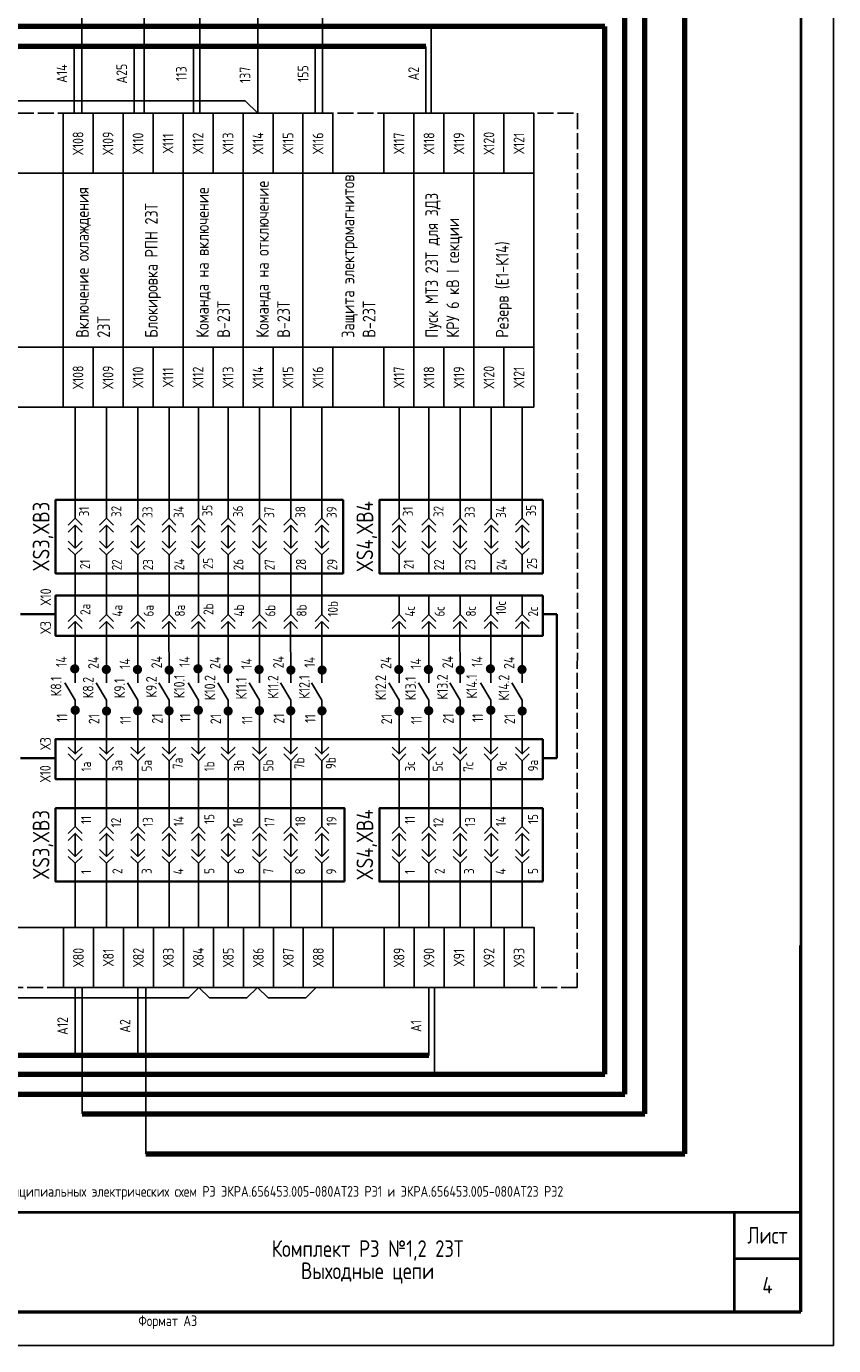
# Model space of a CAD drawing. Header units: millimetres. Extents: x 616 to 6196, y 2487 to 5711.
# Tile 12 of 46: x 2648 to 2769, y 3305 to 3503. Entities that reach past the tile are written whole.
import ezdxf

# ---------------------------------------------------------------- set-up
doc = ezdxf.new("R2010")
doc.units = ezdxf.units.MM
doc.linetypes.add('ACAD_ISO02W100', pattern=[15, 12, -3])
doc.layers.add('основная 0.5', color=7, linetype='Continuous', lineweight=50)
doc.styles.add('SIMPLEX', font='GOST.ttf', dxfattribs={"height": 5})

msp = doc.modelspace()

# ---------------------------------------------------------------- hatches: boundary and pattern name
for points in [[(2655.04, 3407.62, 1), (2655.04, 3406.23, 1)], [(2673.53, 3407.62, 1), (2673.53, 3406.23, 1)], [(2717.41, 3407.62, 1), (2717.41, 3406.23, 1)], [(2659.78, 3407.52, 1), (2659.78, 3406.13, 1)], [(2664.45, 3407.52, 1), (2664.45, 3406.12, 1)], [(2669.21, 3407.43, 1), (2669.21, 3406.04, 1)], [(2678.04, 3407.52, 1), (2678.04, 3406.13, 1)], [(2682.7, 3407.52, 1), (2682.7, 3406.12, 1)], [(2687.47, 3407.43, 1), (2687.47, 3406.04, 1)], [(2692.16, 3407.43, 1), (2692.16, 3406.04, 1)], [(2703.66, 3407.52, 1), (2703.66, 3406.13, 1)], [(2708.11, 3407.52, 1), (2708.11, 3406.12, 1)], [(2712.87, 3407.43, 1), (2712.87, 3406.04, 1)], [(2722.15, 3407.52, 1), (2722.15, 3406.13, 1)], [(2655.11, 3401.41, 1), (2655.11, 3400.01, 1)], [(2659.81, 3401.28, 1), (2659.81, 3399.89, 1)], [(2664.49, 3401.34, 1), (2664.49, 3399.94, 1)], [(2669.19, 3401.32, 1), (2669.19, 3399.92, 1)], [(2673.59, 3401.41, 1), (2673.59, 3400.01, 1)], [(2678.06, 3401.28, 1), (2678.06, 3399.89, 1)], [(2682.75, 3401.34, 1), (2682.75, 3399.94, 1)], [(2687.45, 3401.32, 1), (2687.45, 3399.92, 1)], [(2692.14, 3401.32, 1), (2692.14, 3399.92, 1)], [(2703.69, 3401.28, 1), (2703.69, 3399.89, 1)], [(2708.15, 3401.34, 1), (2708.15, 3399.94, 1)], [(2712.85, 3401.32, 1), (2712.85, 3399.92, 1)], [(2717.47, 3401.41, 1), (2717.47, 3400.01, 1)], [(2722.18, 3401.28, 1), (2722.18, 3399.89, 1)]]:
    msp.add_hatch(color=256).paths.add_polyline_path(points)

# ---------------------------------------------------------------- linework, layer by layer
for p, q in [((2768.9, 3305.35), (2768.9, 3602.4)), ((2768.9, 3305.35), (2768.9, 3602.4)), ((2673.83, 3490.31), (2673.83, 3518.31)), ((2682.5, 3490.31), (2682.5, 3518.31)), ((2692.21, 3490.31), (2692.21, 3518.31)), ((2665.44, 3490.31), (2665.44, 3515.31)), ((2656.11, 3490.31), (2656.11, 3509.31)), ((2708.5, 3490.31), (2708.5, 3503.31)), ((2579.21, 3492.19), (2680.62, 3492.19)), ((2680.62, 3492.19), (2682.5, 3490.31)), ((2653.29, 3481.31), (2645.59, 3481.31)), ((2678.16, 3481.31), (2671.29, 3481.31)), ((2653.29, 3455.19), (2645.59, 3455.19)), ((2678.16, 3455.19), (2671.29, 3455.19)), ((2653.29, 3446.19), (2645.59, 3446.19)), ((2655.12, 3446.19), (2655.12, 3431.24)), ((2659.81, 3446.19), (2659.81, 3431.24)), ((2664.5, 3446.19), (2664.5, 3431.24)), ((2669.19, 3446.19), (2669.19, 3431.24)), ((2677.28, 3446.19), (2670.42, 3446.19)), ((2673.6, 3446.19), (2673.6, 3431.24)), ((2678.07, 3446.19), (2678.07, 3431.24)), ((2682.76, 3446.19), (2682.76, 3431.24)), ((2687.44, 3446.19), (2687.44, 3431.24)), ((2692.14, 3446.19), (2692.14, 3431.24)), ((2703.7, 3446.19), (2703.7, 3431.24)), ((2708.16, 3446.19), (2708.16, 3431.24)), ((2712.86, 3446.19), (2712.86, 3431.24)), ((2717.54, 3446.19), (2717.54, 3431.24)), ((2722.18, 3446.19), (2722.18, 3431.24)), ((2655.12, 3432.27), (2655.12, 3429.52)), ((2659.81, 3432.27), (2659.81, 3429.52)), ((2664.5, 3432.27), (2664.5, 3429.52)), ((2669.19, 3432.27), (2669.19, 3429.52)), ((2673.6, 3432.27), (2673.6, 3429.52)), ((2678.07, 3432.27), (2678.07, 3429.52)), ((2682.76, 3432.27), (2682.76, 3429.52)), ((2687.44, 3432.27), (2687.44, 3429.52)), ((2692.14, 3432.27), (2692.14, 3429.52)), ((2703.7, 3432.27), (2703.7, 3429.52)), ((2708.16, 3432.27), (2708.16, 3429.52)), ((2712.86, 3432.27), (2712.86, 3429.52)), ((2717.54, 3432.27), (2717.54, 3429.52)), ((2722.18, 3432.27), (2722.18, 3429.52)), ((2655.12, 3428.48), (2655.12, 3425.04)), ((2659.81, 3428.48), (2659.81, 3425.04)), ((2664.5, 3428.48), (2664.5, 3425.04)), ((2669.19, 3428.48), (2669.19, 3425.04)), ((2673.6, 3428.48), (2673.6, 3425.04)), ((2678.07, 3428.48), (2678.07, 3425.04)), ((2682.76, 3428.48), (2682.76, 3425.04)), ((2687.44, 3428.48), (2687.44, 3425.04)), ((2692.14, 3428.48), (2692.14, 3425.04)), ((2703.7, 3428.48), (2703.7, 3425.04)), ((2708.16, 3428.48), (2708.16, 3425.04)), ((2712.86, 3428.48), (2712.86, 3425.04)), ((2717.54, 3428.48), (2717.54, 3425.04)), ((2722.18, 3428.48), (2722.18, 3425.04)), ((2655.12, 3424.01), (2655.12, 3421.25)), ((2659.81, 3424.01), (2659.81, 3421.25)), ((2664.5, 3424.01), (2664.5, 3421.25)), ((2669.19, 3424.01), (2669.19, 3421.25)), ((2673.6, 3424.01), (2673.6, 3421.25)), ((2678.07, 3424.01), (2678.07, 3421.25)), ((2682.76, 3424.01), (2682.76, 3421.25)), ((2687.44, 3424.01), (2687.44, 3421.25)), ((2692.14, 3424.01), (2692.14, 3421.25)), ((2703.7, 3424.01), (2703.7, 3421.25)), ((2708.16, 3424.01), (2708.16, 3421.25)), ((2712.86, 3424.01), (2712.86, 3421.25)), ((2717.54, 3424.01), (2717.54, 3421.25)), ((2722.18, 3424.01), (2722.18, 3421.25)), ((2655.12, 3417.81), (2655.12, 3421.25)), ((2655.12, 3417.81), (2655.12, 3421.25)), ((2659.81, 3417.81), (2659.81, 3421.25)), ((2664.5, 3417.81), (2664.5, 3421.25)), ((2669.19, 3417.81), (2669.19, 3421.25)), ((2673.6, 3417.81), (2673.6, 3421.25)), ((2678.07, 3417.81), (2678.07, 3421.25)), ((2682.76, 3417.81), (2682.76, 3421.25)), ((2687.45, 3417.81), (2687.45, 3421.25)), ((2692.14, 3417.81), (2692.14, 3421.25)), ((2655.12, 3417.81), (2655.12, 3415.06)), ((2659.81, 3417.81), (2659.81, 3415.06)), ((2664.5, 3417.81), (2664.5, 3415.06)), ((2669.19, 3417.81), (2669.19, 3415.06)), ((2673.6, 3417.81), (2673.6, 3415.06)), ((2678.07, 3417.81), (2678.07, 3415.06)), ((2682.76, 3417.81), (2682.76, 3415.06)), ((2687.44, 3417.81), (2687.44, 3415.06)), ((2692.14, 3417.81), (2692.14, 3415.06)), ((2703.7, 3417.81), (2703.7, 3415.06)), ((2708.16, 3417.81), (2708.16, 3415.06)), ((2712.85, 3417.81), (2712.85, 3415.06)), ((2717.49, 3417.81), (2717.49, 3415.06)), ((2722.18, 3417.81), (2722.18, 3415.06)), ((2655.11, 3414.02), (2655.12, 3404.82)), ((2659.81, 3414.02), (2659.81, 3404.82)), ((2664.5, 3414.02), (2664.5, 3404.82)), ((2669.17, 3414.01), (2669.19, 3404.82)), ((2673.59, 3414.02), (2673.6, 3404.82)), ((2678.07, 3414.02), (2678.07, 3404.82)), ((2682.76, 3414.02), (2682.76, 3404.82)), ((2687.43, 3414.01), (2687.44, 3404.82)), ((2692.12, 3414.01), (2692.14, 3404.82)), ((2703.7, 3414.02), (2703.7, 3404.82)), ((2708.16, 3414.02), (2708.16, 3404.82)), ((2712.83, 3414.01), (2712.85, 3404.82)), ((2717.48, 3414.02), (2717.49, 3404.83)), ((2722.18, 3414.02), (2722.18, 3404.82)), ((2653.57, 3404.82), (2655.12, 3402.24)), ((2658.26, 3404.82), (2659.81, 3402.24)), ((2662.95, 3404.82), (2664.5, 3402.24)), ((2667.64, 3404.82), (2669.19, 3402.24)), ((2672.05, 3404.82), (2673.6, 3402.24)), ((2676.52, 3404.82), (2678.07, 3402.24)), ((2681.21, 3404.82), (2682.76, 3402.24)), ((2685.89, 3404.82), (2687.44, 3402.24)), ((2690.59, 3404.82), (2692.14, 3402.24)), ((2702.15, 3404.82), (2703.7, 3402.24)), ((2706.61, 3404.82), (2708.16, 3402.24)), ((2711.3, 3404.82), (2712.85, 3402.24)), ((2715.94, 3404.83), (2717.49, 3402.24)), ((2720.63, 3404.82), (2722.18, 3402.24)), ((2655.12, 3402.24), (2655.12, 3394.16)), ((2659.81, 3402.24), (2659.81, 3394.16)), ((2664.5, 3402.24), (2664.5, 3394.16)), ((2669.19, 3402.24), (2669.19, 3394.16)), ((2673.6, 3402.24), (2673.6, 3394.16)), ((2678.07, 3402.24), (2678.07, 3394.16)), ((2682.76, 3402.24), (2682.76, 3394.16)), ((2687.44, 3402.24), (2687.44, 3394.16)), ((2692.14, 3402.24), (2692.14, 3394.16)), ((2703.7, 3402.24), (2703.7, 3394.16)), ((2708.16, 3402.24), (2708.16, 3394.16)), ((2712.85, 3402.24), (2712.85, 3394.16)), ((2717.49, 3402.24), (2717.49, 3394.16)), ((2722.18, 3402.24), (2722.18, 3394.16)), ((2655.12, 3390.37), (2655.12, 3393.13)), ((2659.81, 3390.37), (2659.81, 3393.13)), ((2664.5, 3390.37), (2664.5, 3393.13)), ((2669.19, 3390.37), (2669.19, 3393.13)), ((2673.6, 3390.37), (2673.6, 3393.13)), ((2678.07, 3390.37), (2678.07, 3393.13)), ((2682.76, 3390.37), (2682.76, 3393.13)), ((2687.44, 3390.37), (2687.44, 3393.13)), ((2692.14, 3390.37), (2692.14, 3393.13)), ((2703.7, 3390.37), (2703.7, 3393.13)), ((2708.16, 3390.37), (2708.16, 3393.13)), ((2712.85, 3390.37), (2712.85, 3393.13)), ((2717.49, 3390.37), (2717.49, 3393.13)), ((2722.18, 3390.37), (2722.18, 3393.13)), ((2655.12, 3390.37), (2655.12, 3386)), ((2659.81, 3390.37), (2659.81, 3386)), ((2664.5, 3390.37), (2664.5, 3386)), ((2669.19, 3390.37), (2669.19, 3386)), ((2673.6, 3390.37), (2673.6, 3386)), ((2678.07, 3390.37), (2678.07, 3386)), ((2682.76, 3390.37), (2682.76, 3386)), ((2687.44, 3390.37), (2687.44, 3386)), ((2692.14, 3390.37), (2692.14, 3386)), ((2703.7, 3390.37), (2703.7, 3386)), ((2708.16, 3390.37), (2708.16, 3386)), ((2712.86, 3390.37), (2712.86, 3386)), ((2717.54, 3390.37), (2717.54, 3386)), ((2722.18, 3390.37), (2722.18, 3386)), ((2655.12, 3383.25), (2655.12, 3386)), ((2659.81, 3383.25), (2659.81, 3386)), ((2664.5, 3383.25), (2664.5, 3386)), ((2669.19, 3383.25), (2669.19, 3386)), ((2673.6, 3383.25), (2673.6, 3386)), ((2678.07, 3383.25), (2678.07, 3386)), ((2682.76, 3383.25), (2682.76, 3386)), ((2687.44, 3383.25), (2687.44, 3386)), ((2692.14, 3383.25), (2692.14, 3386)), ((2703.7, 3383.25), (2703.7, 3386)), ((2708.16, 3383.25), (2708.16, 3386)), ((2712.86, 3383.25), (2712.86, 3386)), ((2717.54, 3383.25), (2717.54, 3386)), ((2722.18, 3383.25), (2722.18, 3386)), ((2655.12, 3378.77), (2655.12, 3382.21)), ((2659.81, 3378.77), (2659.81, 3382.21)), ((2664.5, 3378.77), (2664.5, 3382.21)), ((2669.19, 3378.77), (2669.19, 3382.21)), ((2673.6, 3378.77), (2673.6, 3382.21)), ((2678.07, 3378.77), (2678.07, 3382.21)), ((2682.76, 3378.77), (2682.76, 3382.21)), ((2687.44, 3378.77), (2687.44, 3382.21)), ((2692.14, 3378.77), (2692.14, 3382.21)), ((2703.7, 3378.77), (2703.7, 3382.21)), ((2708.16, 3378.77), (2708.16, 3382.21)), ((2712.86, 3378.77), (2712.86, 3382.21)), ((2717.54, 3378.77), (2717.54, 3382.21)), ((2722.18, 3378.77), (2722.18, 3382.21)), ((2655.12, 3374.98), (2655.12, 3377.74)), ((2659.81, 3374.98), (2659.81, 3377.74)), ((2664.5, 3374.98), (2664.5, 3377.74)), ((2669.19, 3374.98), (2669.19, 3377.74)), ((2673.6, 3374.98), (2673.6, 3377.74)), ((2678.07, 3374.98), (2678.07, 3377.74)), ((2682.76, 3374.98), (2682.76, 3377.74)), ((2687.44, 3374.98), (2687.44, 3377.74)), ((2692.14, 3374.98), (2692.14, 3377.74)), ((2703.7, 3374.98), (2703.7, 3377.74)), ((2708.16, 3374.98), (2708.16, 3377.74)), ((2712.86, 3374.98), (2712.86, 3377.74)), ((2717.54, 3374.98), (2717.54, 3377.74)), ((2722.18, 3374.98), (2722.18, 3377.74)), ((2655.12, 3368.11), (2655.12, 3374.98)), ((2655.12, 3368.11), (2655.12, 3374.98)), ((2659.81, 3368.11), (2659.81, 3374.98)), ((2664.5, 3368.11), (2664.5, 3374.98)), ((2669.19, 3368.11), (2669.19, 3374.98)), ((2673.6, 3368.11), (2673.6, 3374.98)), ((2678.07, 3368.11), (2678.07, 3374.98)), ((2682.76, 3368.11), (2682.76, 3374.98)), ((2687.44, 3368.11), (2687.44, 3374.98)), ((2692.14, 3368.11), (2692.14, 3374.98)), ((2703.7, 3368.11), (2703.7, 3374.98)), ((2708.16, 3368.11), (2708.16, 3374.98)), ((2712.86, 3368.11), (2712.86, 3374.98)), ((2717.54, 3368.11), (2717.54, 3374.98)), ((2722.18, 3368.11), (2722.18, 3374.98)), ((2645.59, 3368.11), (2653.34, 3368.11)), ((2670.42, 3368.11), (2677.28, 3368.11)), ((2656.14, 3359.11), (2656.14, 3340.11)), ((2665.72, 3359.11), (2665.72, 3334.11)), ((2672.09, 3357.53), (2673.67, 3359.11)), ((2673.67, 3359.11), (2675.26, 3357.53)), ((2680.87, 3357.53), (2682.45, 3359.11)), ((2682.45, 3359.11), (2684.04, 3357.53)), ((2689.71, 3357.53), (2691.29, 3359.11)), ((2709.04, 3359.11), (2709.04, 3346.11)), ((2578.77, 3357.53), (2672.09, 3357.53)), ((2675.26, 3357.53), (2680.87, 3357.53)), ((2684.04, 3357.53), (2689.71, 3357.53)), ((2348.89, 3305.35), (2768.9, 3305.35))]:
    msp.add_line(p, q)
at = {"lineweight": 40}
for p, q in [((2763.98, 3597.4), (2763.98, 3310.4)), ((2753.98, 3325.4), (2753.98, 3310.4)), ((2753.98, 3318.4), (2763.98, 3318.4)), ((2368.89, 3310.4), (2763.98, 3310.4))]:
    msp.add_line(p, q, dxfattribs=at)
at = {"lineweight": 80}
for p, q in [((2746.6, 3334.11), (2746.59, 3515.31)), ((2740.6, 3340.11), (2740.59, 3509.31)), ((2737.6, 3343.11), (2737.59, 3506.31)), ((2734.59, 3503.31), (2532.97, 3503.31)), ((2734.6, 3346.11), (2734.59, 3503.31)), ((2587.1, 3346.11), (2734.6, 3346.11)), ((2596.58, 3343.11), (2737.6, 3343.11)), ((2656.14, 3340.11), (2740.6, 3340.11)), ((2665.72, 3334.11), (2746.6, 3334.11))]:
    msp.add_line(p, q, dxfattribs=at)
at = {"color": 3, "lineweight": 80}
for p, q in [((2707.73, 3500.31), (2415.06, 3500.31)), ((2708.16, 3348.88), (2415.92, 3348.88))]:
    msp.add_line(p, q, dxfattribs=at)
at = {"color": 3}
for p, q in [((2654.95, 3490.31), (2654.95, 3500.31)), ((2663.94, 3490.31), (2663.94, 3500.31)), ((2672.87, 3490.31), (2672.87, 3500.31)), ((2691.14, 3490.31), (2691.14, 3500.31)), ((2707.73, 3490.31), (2707.73, 3500.31)), ((2655.12, 3359.11), (2655.12, 3349.11)), ((2664.5, 3359.11), (2664.5, 3349.11)), ((2708.16, 3359.11), (2708.16, 3348.88))]:
    msp.add_line(p, q, dxfattribs=at)
at = {"lineweight": 35}
for p, q in [((2652.18, 3415.14), (2646.91, 3415.14)), ((2727.36, 3415.14), (2725.26, 3415.14)), ((2727.36, 3393.54), (2727.36, 3415.14)), ((2652.18, 3393.54), (2646.91, 3393.54)), ((2727.36, 3393.54), (2725.26, 3393.54))]:
    msp.add_line(p, q, dxfattribs=at)
at = {"color": 32, "linetype": 'ACAD_ISO02W100', "ltscale": 0.2, "true_color": 0xcd6928}
msp.add_lwpolyline([(2716.3, 3359.11), (2565.46, 3359.11), (2565.49, 3490.31), (2730.47, 3490.31), (2730.44, 3359.11), (2716.3, 3359.11)], dxfattribs=at)
for points in [[(2657.79, 3481.31), (2657.79, 3490.31), (2653.29, 3490.31), (2653.29, 3481.31)], [(2662.29, 3481.31), (2662.29, 3490.31), (2657.79, 3490.31), (2657.79, 3481.31)], [(2666.79, 3481.31), (2666.79, 3490.31), (2662.29, 3490.31), (2662.29, 3481.31)], [(2671.29, 3481.31), (2671.29, 3490.31), (2666.79, 3490.31), (2666.79, 3481.31)], [(2675.79, 3481.31), (2675.79, 3490.31), (2671.29, 3490.31), (2671.29, 3481.31)], [(2680.29, 3481.31), (2680.29, 3490.31), (2675.79, 3490.31), (2675.79, 3481.31)], [(2684.79, 3481.31), (2684.79, 3490.31), (2680.29, 3490.31), (2680.29, 3481.31)], [(2689.29, 3481.31), (2689.29, 3490.31), (2684.79, 3490.31), (2684.79, 3481.31)], [(2693.79, 3481.31), (2693.79, 3490.31), (2689.29, 3490.31), (2689.29, 3481.31)], [(2705.94, 3481.31), (2705.94, 3490.31), (2701.44, 3490.31), (2701.44, 3481.31)], [(2710.44, 3481.31), (2710.44, 3490.31), (2705.94, 3490.31), (2705.94, 3481.31)], [(2714.94, 3481.31), (2714.94, 3490.31), (2710.44, 3490.31), (2710.44, 3481.31)], [(2719.44, 3481.31), (2719.44, 3490.31), (2714.94, 3490.31), (2714.94, 3481.31)], [(2723.94, 3481.31), (2723.94, 3490.31), (2719.44, 3490.31), (2719.44, 3481.31)], [(2662.29, 3455.19), (2662.29, 3481.31), (2653.29, 3481.31), (2653.29, 3455.19)], [(2671.29, 3455.19), (2671.29, 3481.31), (2662.29, 3481.31), (2662.29, 3455.19)], [(2680.29, 3455.19), (2680.29, 3481.31), (2671.29, 3481.31), (2671.29, 3455.19)], [(2689.29, 3455.19), (2689.29, 3481.31), (2680.29, 3481.31), (2680.29, 3455.19)], [(2705.94, 3455.19), (2705.94, 3481.31), (2689.29, 3481.31), (2689.29, 3455.19)], [(2714.94, 3455.19), (2714.94, 3481.31), (2705.94, 3481.31), (2705.94, 3455.19)], [(2723.94, 3455.19), (2723.94, 3481.31), (2714.94, 3481.31), (2714.94, 3455.19)], [(2657.79, 3446.19), (2657.79, 3455.19), (2653.29, 3455.19), (2653.29, 3446.19)], [(2662.29, 3446.19), (2662.29, 3455.19), (2657.79, 3455.19), (2657.79, 3446.19)], [(2666.79, 3446.19), (2666.79, 3455.19), (2662.29, 3455.19), (2662.29, 3446.19)], [(2671.29, 3446.19), (2671.29, 3455.19), (2666.79, 3455.19), (2666.79, 3446.19)], [(2675.79, 3446.19), (2675.79, 3455.19), (2671.29, 3455.19), (2671.29, 3446.19)], [(2680.29, 3446.19), (2680.29, 3455.19), (2675.79, 3455.19), (2675.79, 3446.19)], [(2684.79, 3446.19), (2684.79, 3455.19), (2680.29, 3455.19), (2680.29, 3446.19)], [(2689.29, 3446.19), (2689.29, 3455.19), (2684.79, 3455.19), (2684.79, 3446.19)], [(2693.79, 3446.19), (2693.79, 3455.19), (2689.29, 3455.19), (2689.29, 3446.19)], [(2701.44, 3446.19), (2701.44, 3455.19), (2693.79, 3455.19), (2693.79, 3446.19)], [(2705.94, 3446.19), (2705.94, 3455.19), (2701.44, 3455.19), (2701.44, 3446.19)], [(2710.44, 3446.19), (2710.44, 3455.19), (2705.94, 3455.19), (2705.94, 3446.19)], [(2714.94, 3446.19), (2714.94, 3455.19), (2710.44, 3455.19), (2710.44, 3446.19)], [(2719.44, 3446.19), (2719.44, 3455.19), (2714.94, 3455.19), (2714.94, 3446.19)], [(2723.94, 3446.19), (2723.94, 3455.19), (2719.44, 3455.19), (2719.44, 3446.19)], [(2657.84, 3359.11), (2657.84, 3368.11), (2653.34, 3368.11), (2653.34, 3359.11)], [(2662.34, 3359.11), (2662.34, 3368.11), (2657.84, 3368.11), (2657.84, 3359.11)], [(2666.84, 3359.11), (2666.84, 3368.11), (2662.34, 3368.11), (2662.34, 3359.11)], [(2671.34, 3359.11), (2671.34, 3368.11), (2666.84, 3368.11), (2666.84, 3359.11)], [(2675.84, 3359.11), (2675.84, 3368.11), (2671.34, 3368.11), (2671.34, 3359.11)], [(2680.34, 3359.11), (2680.34, 3368.11), (2675.84, 3368.11), (2675.84, 3359.11)], [(2684.84, 3359.11), (2684.84, 3368.11), (2680.34, 3368.11), (2680.34, 3359.11)], [(2689.34, 3359.11), (2689.34, 3368.11), (2684.84, 3368.11), (2684.84, 3359.11)], [(2693.84, 3359.11), (2693.84, 3368.11), (2689.34, 3368.11), (2689.34, 3359.11)], [(2701.45, 3359.11), (2701.45, 3368.11), (2693.84, 3368.11), (2693.84, 3359.11)], [(2705.95, 3359.11), (2705.95, 3368.11), (2701.45, 3368.11), (2701.45, 3359.11)], [(2710.45, 3359.11), (2710.45, 3368.11), (2705.95, 3368.11), (2705.95, 3359.11)], [(2714.95, 3359.11), (2714.95, 3368.11), (2710.45, 3368.11), (2710.45, 3359.11)], [(2719.45, 3359.11), (2719.45, 3368.11), (2714.95, 3368.11), (2714.95, 3359.11)], [(2723.95, 3359.11), (2723.95, 3368.11), (2719.45, 3368.11), (2719.45, 3359.11)]]:
    msp.add_lwpolyline(points, close=True)
at = {"lineweight": 35}
for points in [[(2695.31, 3432.27), (2695.31, 3421.25), (2652.18, 3421.25), (2652.18, 3432.27)], [(2725.26, 3432.27), (2725.26, 3421.25), (2700.76, 3421.25), (2700.76, 3432.27)], [(2725.26, 3417.92), (2725.26, 3411.9), (2652.18, 3411.9), (2652.18, 3417.92)], [(2725.26, 3396.39), (2725.26, 3390.37), (2652.18, 3390.37), (2652.18, 3396.39)], [(2695.53, 3374.98), (2695.53, 3386), (2652.18, 3386), (2652.18, 3374.98)], [(2725.26, 3374.98), (2725.26, 3386), (2700.76, 3386), (2700.76, 3374.98)]]:
    msp.add_lwpolyline(points, close=True, dxfattribs=at)
for points in [[(2654.08, 3428.48), (2655.12, 3429.52), (2656.15, 3428.48)], [(2658.78, 3428.48), (2659.81, 3429.52), (2660.84, 3428.48)], [(2663.47, 3428.48), (2664.5, 3429.52), (2665.54, 3428.48)], [(2668.15, 3428.48), (2669.19, 3429.52), (2670.22, 3428.48)], [(2672.57, 3428.48), (2673.6, 3429.52), (2674.63, 3428.48)], [(2677.03, 3428.48), (2678.07, 3429.52), (2679.1, 3428.48)], [(2681.73, 3428.48), (2682.76, 3429.52), (2683.79, 3428.48)], [(2686.41, 3428.48), (2687.44, 3429.52), (2688.48, 3428.48)], [(2691.1, 3428.48), (2692.14, 3429.52), (2693.17, 3428.48)], [(2702.66, 3428.48), (2703.7, 3429.52), (2704.73, 3428.48)], [(2707.13, 3428.48), (2708.16, 3429.52), (2709.2, 3428.48)], [(2711.82, 3428.48), (2712.86, 3429.52), (2713.89, 3428.48)], [(2716.51, 3428.48), (2717.54, 3429.52), (2718.57, 3428.48)], [(2721.15, 3428.48), (2722.18, 3429.52), (2723.21, 3428.48)], [(2654.08, 3427.45), (2655.12, 3428.48), (2656.15, 3427.45)], [(2658.78, 3427.45), (2659.81, 3428.48), (2660.84, 3427.45)], [(2663.47, 3427.45), (2664.5, 3428.48), (2665.54, 3427.45)], [(2668.15, 3427.45), (2669.19, 3428.48), (2670.22, 3427.45)], [(2672.57, 3427.45), (2673.6, 3428.48), (2674.63, 3427.45)], [(2677.03, 3427.45), (2678.07, 3428.48), (2679.1, 3427.45)], [(2681.73, 3427.45), (2682.76, 3428.48), (2683.79, 3427.45)], [(2686.41, 3427.45), (2687.44, 3428.48), (2688.48, 3427.45)], [(2691.1, 3427.45), (2692.14, 3428.48), (2693.17, 3427.45)], [(2702.66, 3427.45), (2703.7, 3428.48), (2704.73, 3427.45)], [(2707.13, 3427.45), (2708.16, 3428.48), (2709.2, 3427.45)], [(2711.82, 3427.45), (2712.86, 3428.48), (2713.89, 3427.45)], [(2716.51, 3427.45), (2717.54, 3428.48), (2718.57, 3427.45)], [(2721.15, 3427.45), (2722.18, 3428.48), (2723.21, 3427.45)], [(2654.08, 3426.07), (2655.12, 3425.04), (2656.15, 3426.07)], [(2658.78, 3426.07), (2659.81, 3425.04), (2660.84, 3426.07)], [(2663.47, 3426.07), (2664.5, 3425.04), (2665.54, 3426.07)], [(2668.15, 3426.07), (2669.19, 3425.04), (2670.22, 3426.07)], [(2672.57, 3426.07), (2673.6, 3425.04), (2674.63, 3426.07)], [(2677.03, 3426.07), (2678.07, 3425.04), (2679.1, 3426.07)], [(2681.73, 3426.07), (2682.76, 3425.04), (2683.79, 3426.07)], [(2686.41, 3426.07), (2687.44, 3425.04), (2688.48, 3426.07)], [(2691.1, 3426.07), (2692.14, 3425.04), (2693.17, 3426.07)], [(2702.66, 3426.07), (2703.7, 3425.04), (2704.73, 3426.07)], [(2707.13, 3426.07), (2708.16, 3425.04), (2709.2, 3426.07)], [(2711.82, 3426.07), (2712.86, 3425.04), (2713.89, 3426.07)], [(2716.51, 3426.07), (2717.54, 3425.04), (2718.57, 3426.07)], [(2721.15, 3426.07), (2722.18, 3425.04), (2723.21, 3426.07)], [(2654.08, 3425.04), (2655.12, 3424.01), (2656.15, 3425.04)], [(2658.78, 3425.04), (2659.81, 3424.01), (2660.84, 3425.04)], [(2663.47, 3425.04), (2664.5, 3424.01), (2665.54, 3425.04)], [(2668.15, 3425.04), (2669.19, 3424.01), (2670.22, 3425.04)], [(2672.57, 3425.04), (2673.6, 3424.01), (2674.63, 3425.04)], [(2677.03, 3425.04), (2678.07, 3424.01), (2679.1, 3425.04)], [(2681.73, 3425.04), (2682.76, 3424.01), (2683.79, 3425.04)], [(2686.41, 3425.04), (2687.44, 3424.01), (2688.48, 3425.04)], [(2691.1, 3425.04), (2692.14, 3424.01), (2693.17, 3425.04)], [(2702.66, 3425.04), (2703.7, 3424.01), (2704.73, 3425.04)], [(2707.13, 3425.04), (2708.16, 3424.01), (2709.2, 3425.04)], [(2711.82, 3425.04), (2712.86, 3424.01), (2713.89, 3425.04)], [(2716.51, 3425.04), (2717.54, 3424.01), (2718.57, 3425.04)], [(2721.15, 3425.04), (2722.18, 3424.01), (2723.21, 3425.04)], [(2654.08, 3414.02), (2655.12, 3415.06), (2656.15, 3414.02)], [(2654.08, 3412.99), (2655.12, 3414.02), (2656.15, 3412.99)], [(2658.78, 3414.02), (2659.81, 3415.06), (2660.84, 3414.02)], [(2658.78, 3412.99), (2659.81, 3414.02), (2660.84, 3412.99)], [(2663.47, 3414.02), (2664.5, 3415.06), (2665.54, 3414.02)], [(2663.47, 3412.99), (2664.5, 3414.02), (2665.54, 3412.99)], [(2668.15, 3414.02), (2669.19, 3415.06), (2670.22, 3414.02)], [(2668.15, 3412.99), (2669.19, 3414.02), (2670.22, 3412.99)], [(2672.57, 3414.02), (2673.6, 3415.06), (2674.63, 3414.02)], [(2672.57, 3412.99), (2673.6, 3414.02), (2674.63, 3412.99)], [(2677.03, 3414.02), (2678.07, 3415.06), (2679.1, 3414.02)], [(2677.03, 3412.99), (2678.07, 3414.02), (2679.1, 3412.99)], [(2681.73, 3414.02), (2682.76, 3415.06), (2683.79, 3414.02)], [(2681.73, 3412.99), (2682.76, 3414.02), (2683.79, 3412.99)], [(2686.41, 3414.02), (2687.44, 3415.06), (2688.48, 3414.02)], [(2686.41, 3412.99), (2687.44, 3414.02), (2688.48, 3412.99)], [(2691.1, 3414.02), (2692.14, 3415.06), (2693.17, 3414.02)], [(2691.1, 3412.99), (2692.14, 3414.02), (2693.17, 3412.99)], [(2702.66, 3414.02), (2703.7, 3415.06), (2704.73, 3414.02)], [(2702.66, 3412.99), (2703.7, 3414.02), (2704.73, 3412.99)], [(2707.13, 3414.02), (2708.16, 3415.06), (2709.2, 3414.02)], [(2707.13, 3412.99), (2708.16, 3414.02), (2709.2, 3412.99)], [(2711.81, 3414.02), (2712.85, 3415.06), (2713.88, 3414.02)], [(2711.81, 3412.99), (2712.85, 3414.02), (2713.88, 3412.99)], [(2716.45, 3414.02), (2717.49, 3415.06), (2718.52, 3414.02)], [(2716.45, 3412.99), (2717.49, 3414.02), (2718.52, 3412.99)], [(2721.15, 3414.02), (2722.18, 3415.06), (2723.21, 3414.02)], [(2721.15, 3412.99), (2722.18, 3414.02), (2723.21, 3412.99)], [(2654.08, 3395.19), (2655.12, 3394.16), (2656.15, 3395.19)], [(2654.08, 3394.16), (2655.12, 3393.13), (2656.15, 3394.16)], [(2658.78, 3395.19), (2659.81, 3394.16), (2660.84, 3395.19)], [(2658.78, 3394.16), (2659.81, 3393.13), (2660.84, 3394.16)], [(2663.47, 3395.19), (2664.5, 3394.16), (2665.54, 3395.19)], [(2663.47, 3394.16), (2664.5, 3393.13), (2665.54, 3394.16)], [(2668.15, 3395.19), (2669.19, 3394.16), (2670.22, 3395.19)], [(2668.15, 3394.16), (2669.19, 3393.13), (2670.22, 3394.16)], [(2672.57, 3395.19), (2673.6, 3394.16), (2674.63, 3395.19)], [(2672.57, 3394.16), (2673.6, 3393.13), (2674.63, 3394.16)], [(2677.03, 3395.19), (2678.07, 3394.16), (2679.1, 3395.19)], [(2677.03, 3394.16), (2678.07, 3393.13), (2679.1, 3394.16)], [(2681.73, 3395.19), (2682.76, 3394.16), (2683.79, 3395.19)], [(2681.73, 3394.16), (2682.76, 3393.13), (2683.79, 3394.16)], [(2686.41, 3395.19), (2687.44, 3394.16), (2688.48, 3395.19)], [(2686.41, 3394.16), (2687.44, 3393.13), (2688.48, 3394.16)], [(2691.1, 3395.19), (2692.14, 3394.16), (2693.17, 3395.19)], [(2691.1, 3394.16), (2692.14, 3393.13), (2693.17, 3394.16)], [(2702.66, 3395.19), (2703.7, 3394.16), (2704.73, 3395.19)], [(2702.66, 3394.16), (2703.7, 3393.13), (2704.73, 3394.16)], [(2707.13, 3395.19), (2708.16, 3394.16), (2709.2, 3395.19)], [(2707.13, 3394.16), (2708.16, 3393.13), (2709.2, 3394.16)], [(2711.81, 3395.19), (2712.85, 3394.16), (2713.88, 3395.19)], [(2711.81, 3394.16), (2712.85, 3393.13), (2713.88, 3394.16)], [(2716.45, 3395.19), (2717.49, 3394.16), (2718.52, 3395.19)], [(2716.45, 3394.16), (2717.49, 3393.13), (2718.52, 3394.16)], [(2721.15, 3395.19), (2722.18, 3394.16), (2723.21, 3395.19)], [(2721.15, 3394.16), (2722.18, 3393.13), (2723.21, 3394.16)], [(2654.08, 3382.21), (2655.12, 3383.25), (2656.15, 3382.21)], [(2654.08, 3381.18), (2655.12, 3382.21), (2656.15, 3381.18)], [(2658.78, 3382.21), (2659.81, 3383.25), (2660.84, 3382.21)], [(2658.78, 3381.18), (2659.81, 3382.21), (2660.84, 3381.18)], [(2663.47, 3382.21), (2664.5, 3383.25), (2665.54, 3382.21)], [(2663.47, 3381.18), (2664.5, 3382.21), (2665.54, 3381.18)], [(2668.15, 3382.21), (2669.19, 3383.25), (2670.22, 3382.21)], [(2668.15, 3381.18), (2669.19, 3382.21), (2670.22, 3381.18)], [(2672.57, 3382.21), (2673.6, 3383.25), (2674.63, 3382.21)], [(2672.57, 3381.18), (2673.6, 3382.21), (2674.63, 3381.18)], [(2677.03, 3382.21), (2678.07, 3383.25), (2679.1, 3382.21)], [(2677.03, 3381.18), (2678.07, 3382.21), (2679.1, 3381.18)], [(2681.73, 3382.21), (2682.76, 3383.25), (2683.79, 3382.21)], [(2681.73, 3381.18), (2682.76, 3382.21), (2683.79, 3381.18)], [(2686.41, 3382.21), (2687.44, 3383.25), (2688.48, 3382.21)], [(2686.41, 3381.18), (2687.44, 3382.21), (2688.48, 3381.18)], [(2691.1, 3382.21), (2692.14, 3383.25), (2693.17, 3382.21)], [(2691.1, 3381.18), (2692.14, 3382.21), (2693.17, 3381.18)], [(2702.66, 3382.21), (2703.7, 3383.25), (2704.73, 3382.21)], [(2702.66, 3381.18), (2703.7, 3382.21), (2704.73, 3381.18)], [(2707.13, 3382.21), (2708.16, 3383.25), (2709.2, 3382.21)], [(2707.13, 3381.18), (2708.16, 3382.21), (2709.2, 3381.18)], [(2711.82, 3382.21), (2712.86, 3383.25), (2713.89, 3382.21)], [(2711.82, 3381.18), (2712.86, 3382.21), (2713.89, 3381.18)], [(2716.51, 3382.21), (2717.54, 3383.25), (2718.57, 3382.21)], [(2716.51, 3381.18), (2717.54, 3382.21), (2718.57, 3381.18)], [(2721.15, 3382.21), (2722.18, 3383.25), (2723.21, 3382.21)], [(2721.15, 3381.18), (2722.18, 3382.21), (2723.21, 3381.18)], [(2654.08, 3379.8), (2655.12, 3378.77), (2656.15, 3379.8)], [(2654.08, 3378.77), (2655.12, 3377.74), (2656.15, 3378.77)], [(2658.78, 3379.8), (2659.81, 3378.77), (2660.84, 3379.8)], [(2658.78, 3378.77), (2659.81, 3377.74), (2660.84, 3378.77)], [(2663.47, 3379.8), (2664.5, 3378.77), (2665.54, 3379.8)], [(2663.47, 3378.77), (2664.5, 3377.74), (2665.54, 3378.77)], [(2668.15, 3379.8), (2669.19, 3378.77), (2670.22, 3379.8)], [(2668.15, 3378.77), (2669.19, 3377.74), (2670.22, 3378.77)], [(2672.57, 3379.8), (2673.6, 3378.77), (2674.63, 3379.8)], [(2672.57, 3378.77), (2673.6, 3377.74), (2674.63, 3378.77)], [(2677.03, 3379.8), (2678.07, 3378.77), (2679.1, 3379.8)], [(2677.03, 3378.77), (2678.07, 3377.74), (2679.1, 3378.77)], [(2681.73, 3379.8), (2682.76, 3378.77), (2683.79, 3379.8)], [(2681.73, 3378.77), (2682.76, 3377.74), (2683.79, 3378.77)], [(2686.41, 3379.8), (2687.44, 3378.77), (2688.48, 3379.8)], [(2686.41, 3378.77), (2687.44, 3377.74), (2688.48, 3378.77)], [(2691.1, 3379.8), (2692.14, 3378.77), (2693.17, 3379.8)], [(2691.1, 3378.77), (2692.14, 3377.74), (2693.17, 3378.77)], [(2702.66, 3379.8), (2703.7, 3378.77), (2704.73, 3379.8)], [(2702.66, 3378.77), (2703.7, 3377.74), (2704.73, 3378.77)], [(2707.13, 3379.8), (2708.16, 3378.77), (2709.2, 3379.8)], [(2707.13, 3378.77), (2708.16, 3377.74), (2709.2, 3378.77)], [(2711.82, 3379.8), (2712.86, 3378.77), (2713.89, 3379.8)], [(2711.82, 3378.77), (2712.86, 3377.74), (2713.89, 3378.77)], [(2716.51, 3379.8), (2717.54, 3378.77), (2718.57, 3379.8)], [(2716.51, 3378.77), (2717.54, 3377.74), (2718.57, 3378.77)], [(2721.15, 3379.8), (2722.18, 3378.77), (2723.21, 3379.8)], [(2721.15, 3378.77), (2722.18, 3377.74), (2723.21, 3378.77)]]:
    msp.add_lwpolyline(points)
at = {"layer": 'основная 0.5', "color": 0}
for p, q in [((2763.98, 3310.4), (2763.98, 3365.4)), ((2578.98, 3310.4), (2763.98, 3310.4))]:
    msp.add_line(p, q, dxfattribs=at)
at = {"layer": 'основная 0.5', "lineweight": 40}
msp.add_line((2643.98, 3325.4), (2763.98, 3325.4), dxfattribs=at)

# ---------------------------------------------------------------- texts
at = {"style": 'SIMPLEX'}
for s, p in [('31', (2657.19, 3429.82)), ('32', (2662.02, 3429.7)), ('33', (2666.71, 3429.58)), ('34', (2671.39, 3429.58)), ('35', (2675.68, 3429.82)), ('36', (2680.28, 3429.7)), ('37', (2684.97, 3429.58)), ('38', (2689.65, 3429.58)), ('39', (2694.34, 3429.57)), ('31', (2705.77, 3429.82)), ('32', (2710.37, 3429.7)), ('33', (2715.06, 3429.58)), ('34', (2719.75, 3429.58)), ('35', (2724.26, 3429.82)), ('21', (2657.33, 3421.89)), ('22', (2662.1, 3421.71)), ('23', (2666.79, 3421.71)), ('24', (2671.47, 3421.71)), ('25', (2675.81, 3421.89)), ('26', (2680.35, 3421.71)), ('27', (2685.05, 3421.71)), ('28', (2689.73, 3421.71)), ('29', (2694.42, 3421.71)), ('21', (2705.9, 3421.89)), ('22', (2710.45, 3421.71)), ('23', (2715.14, 3421.71)), ('24', (2719.83, 3421.71)), ('25', (2724.39, 3421.89)), ('10b', (2694.52, 3414.77)), ('10с', (2719.74, 3415.01)), ('2а', (2657.37, 3415.01)), ('4а', (2662.19, 3414.77)), ('6а', (2666.88, 3414.77)), ('8а', (2671.57, 3414.77)), ('2b', (2675.85, 3415.01)), ('4b', (2680.45, 3414.77)), ('6b', (2685.14, 3414.77)), ('8b', (2689.82, 3414.77)), ('4с', (2706.08, 3414.77)), ('6с', (2710.54, 3414.77)), ('8с', (2715.23, 3414.77)), ('2с', (2724.56, 3414.77)), ('7а', (2671.26, 3391.88)), ('1b', (2675.98, 3391.53)), ('3b', (2680.45, 3391.53)), ('5b', (2684.85, 3391.52)), ('7b', (2689.51, 3391.88)), ('9b', (2694.21, 3391.88)), ('1а', (2657.5, 3391.53)), ('3а', (2662.19, 3391.53)), ('5а', (2666.6, 3391.51)), ('3с', (2706.08, 3391.53)), ('5с', (2710.26, 3391.52)), ('7с', (2714.86, 3391.47)), ('9с', (2719.87, 3391.53)), ('9а', (2724.56, 3391.53)), ('15', (2675.98, 3383.64)), ('15', (2724.56, 3383.64)), ('11', (2657.5, 3383.64)), ('12', (2661.99, 3383.14)), ('13', (2666.76, 3383.22)), ('14', (2671.38, 3383.29)), ('16', (2680.25, 3383.14)), ('17', (2685.02, 3383.22)), ('18', (2689.64, 3383.29)), ('19', (2694.33, 3383.29)), ('11', (2706.08, 3383.64)), ('12', (2710.34, 3383.14)), ('13', (2715.11, 3383.22)), ('14', (2719.73, 3383.29)), ('1', (2657.5, 3376.14)), ('2', (2662.19, 3376.14)), ('3', (2666.6, 3376.13)), ('4', (2671.34, 3376.06)), ('5', (2675.98, 3376.14)), ('6', (2680.45, 3376.14)), ('7', (2684.85, 3376.13)), ('8', (2689.6, 3376.06)), ('9', (2694.29, 3376.06)), ('1', (2706.08, 3376.14)), ('2', (2710.54, 3376.14)), ('3', (2714.95, 3376.13)), ('4', (2719.7, 3376.06)), ('5', (2724.56, 3376.14))]:
    msp.add_text(s, height=1.5, rotation=90.0001, dxfattribs=at).set_placement(p)
at = {"color": 7, "char_height": 1.6, "attachment_point": 5, "rotation": 90.0001, "style": 'SIMPLEX'}
for s, insert, width in [('{\\C256;A14}', (2653.11, 3496.25), 8.118), ('{\\C256;A25}', (2662.1, 3496.25), 8.118), ('{\\C256;113}', (2671.03, 3496.25), 8.118), ('{\\C256;137}', (2680.6, 3496.07), 8.4822), ('{\\C256;155}', (2689.31, 3496.25), 8.118), ('{\\C256;A2}', (2705.89, 3496.25), 8.118), ('Х108', (2655.54, 3485.81), 9), ('Х109', (2660.04, 3485.81), 9), ('Х110', (2664.54, 3485.81), 9), ('Х111', (2669.04, 3485.81), 9), ('Х112', (2673.54, 3485.81), 9), ('Х113', (2678.04, 3485.81), 9), ('Х114', (2682.54, 3485.81), 9), ('Х115', (2687.04, 3485.81), 9), ('Х116', (2691.54, 3485.81), 9), ('Х117', (2703.69, 3485.81), 9), ('Х118', (2708.19, 3485.81), 9), ('Х119', (2712.69, 3485.81), 9), ('Х120', (2717.19, 3485.81), 9), ('Х121', (2721.69, 3485.81), 9), ('Х108', (2655.54, 3450.69), 9), ('Х109', (2660.04, 3450.69), 9), ('Х110', (2664.54, 3450.69), 9), ('Х111', (2669.04, 3450.69), 9), ('Х112', (2673.54, 3450.69), 9), ('Х113', (2678.04, 3450.69), 9), ('Х114', (2682.54, 3450.69), 9), ('Х115', (2687.04, 3450.69), 9), ('Х116', (2691.54, 3450.69), 9), ('Х117', (2703.69, 3450.69), 9), ('Х118', (2708.19, 3450.69), 9), ('Х119', (2712.69, 3450.69), 9), ('Х120', (2717.19, 3450.69), 9), ('Х121', (2721.69, 3450.69), 9), ('Х10', (2650.69, 3417.72), 5.1651), ('Х3', (2650.67, 3413.13), 3.5036), ('14', (2653.04, 3408.01), 5.1651), ('24', (2657.85, 3407.83), 5.1651), ('14', (2662.57, 3407.71), 5.1651), ('24', (2667.34, 3407.92), 5.1651), ('14', (2671.52, 3408.01), 5.1651), ('24', (2676.11, 3407.83), 5.1651), ('14', (2680.82, 3407.71), 5.1651), ('24', (2685.6, 3407.92), 5.1651), ('14', (2690.29, 3407.92), 5.1651), ('24', (2701.74, 3407.83), 5.1651), ('14', (2706.23, 3407.71), 5.1651), ('24', (2711, 3407.92), 5.1651), ('14', (2715.41, 3408.01), 5.1651), ('24', (2720.22, 3407.83), 5.1651), ('К8.1', (2652.24, 3404.28), 5.1651), ('К8.2', (2657.06, 3404.1), 5.1651), ('К9.1', (2661.77, 3403.98), 5.1651), ('К9.2', (2666.55, 3404.19), 5.1651), ('К10.1', (2670.73, 3404.28), 5.1651), ('К10.2', (2675.32, 3404.1), 5.1651), ('К11.1', (2680.03, 3403.98), 5.1651), ('К11.2', (2684.81, 3404.19), 5.1651), ('К12.1', (2689.5, 3404.19), 5.1651), ('К12.2', (2700.95, 3404.1), 5.1651), ('К13.1', (2705.43, 3403.98), 5.1651), ('К13.2', (2710.21, 3404.19), 5.1651), ('К14.1', (2714.61, 3404.28), 5.1651), ('\\pxt1;К14.2', (2719.43, 3404.1), 5.1651), ('11', (2653.13, 3399.56), 5.1651), ('21', (2657.94, 3399.38), 5.1651), ('11', (2662.65, 3399.25), 5.1651), ('21', (2667.43, 3399.46), 5.1651), ('11', (2671.61, 3399.56), 5.1651), ('21', (2676.2, 3399.38), 5.1651), ('11', (2680.91, 3399.25), 5.1651), ('21', (2685.69, 3399.46), 5.1651), ('11', (2690.38, 3399.46), 5.1651), ('21', (2701.83, 3399.38), 5.1651), ('11', (2706.31, 3399.25), 5.1651), ('21', (2711.09, 3399.46), 5.1651), ('11', (2715.5, 3399.56), 5.1651), ('21', (2720.31, 3399.38), 5.1651), ('Х3', (2650.66, 3395.71), 3.5036), ('Х10', (2650.63, 3391.19), 5.1651), ('Х80', (2655.59, 3363.61), 9), ('Х81', (2660.09, 3363.61), 9), ('Х82', (2664.59, 3363.61), 9), ('Х83', (2669.09, 3363.61), 9), ('Х84', (2673.59, 3363.61), 9), ('Х85', (2678.09, 3363.61), 9), ('Х86', (2682.59, 3363.61), 9), ('Х87', (2687.09, 3363.61), 9), ('Х88', (2691.59, 3363.61), 9), ('Х89', (2703.7, 3363.61), 9), ('Х90', (2708.2, 3363.61), 9), ('Х91', (2712.7, 3363.61), 9), ('Х92', (2717.2, 3363.61), 9), ('Х93', (2721.7, 3363.61), 9), ('{\\C256;A12}', (2653.22, 3353.32), 8.4165), ('{\\C256;A2}', (2662.6, 3353.32), 8.4165), ('{\\C256;A1}', (2706.26, 3353.32), 8.4165)]:
    msp.add_mtext(s, dxfattribs=dict(at, insert=insert, width=width))
at = {"char_height": 1.9, "attachment_point": 4, "rotation": 90.0001, "style": 'SIMPLEX'}
for s, insert, width in [('Команда на отключение В-23Т', (2684.79, 3456.62), 24.6928), ('Защита электромагнитов В-23Т', (2697.62, 3456.62), 24.6929), ('Блокировка РПН 23Т', (2666.79, 3456.62), 24.6929), ('Команда на включение В-23Т', (2675.79, 3456.62), 24.6928), ('Пуск МТЗ 23Т для ЗДЗ КРУ 6 кВ I секции ', (2710.44, 3456.62), 24.6928), ('Резерв (Е1-К14)', (2719.44, 3456.62), 24.6929)]:
    msp.add_mtext(s, dxfattribs=dict(at, insert=insert, width=width))
at = {"color": 2, "true_color": 0xf1eb1f, "insert": (2657.79, 3456.62), "char_height": 1.9, "width": 24.6929, "attachment_point": 4, "rotation": 90.0001, "style": 'SIMPLEX'}
msp.add_mtext('{\\C256;Включение охлаждения 23Т}', dxfattribs=at)
at = {"lineweight": 50, "char_height": 2.5, "width": 12.5578, "attachment_point": 5, "rotation": 90.0001, "style": 'SIMPLEX'}
for s, insert in [('XS3,XB3', (2650.29, 3426.76)), ('XS4,XB4', (2698.86, 3426.76)), ('XS3,XB3', (2650.29, 3380.49)), ('XS4,XB4', (2698.86, 3380.49))]:
    msp.add_mtext(s, dxfattribs=dict(at, insert=insert))
at = {"lineweight": 35, "attachment_point": 5, "rotation": 0.0001, "line_spacing_factor": 0.8, "style": 'SIMPLEX'}
for s, insert, char_height, width in [('\\pxi-3,l4,ql,t4;*^IСхемы выполнены на основании проекта 59427142.903.015.Э0.79.2-2 и принципиальных электрических схем РЭ ЭКРА.656453.005-080AТ23 РЭ1 и ЭКРА.656453.005-080AТ23 РЭ2', (2670.95, 3328.27), 1.6, 185), ('Лист', (2758.98, 3321.9), 2.5, 10), ('Комплект РЗ №1,2 23Т \\PВыходные цепи', (2698.98, 3317.9), 2.5, 110), ('4', (2758.98, 3314.4), 2.5, 10)]:
    msp.add_mtext(s, dxfattribs=dict(at, insert=insert, char_height=char_height, width=width))
at = {"lineweight": 30, "insert": (2664.58, 3309.87), "char_height": 1.6, "attachment_point": 1, "rotation": 0.0001, "style": 'SIMPLEX'}
msp.add_mtext_dynamic_manual_height_columns('Формат А3', width=45.8537, gutter_width=12.5, heights=[0], dxfattribs=at)

doc.saveas('drawing.dxf')
